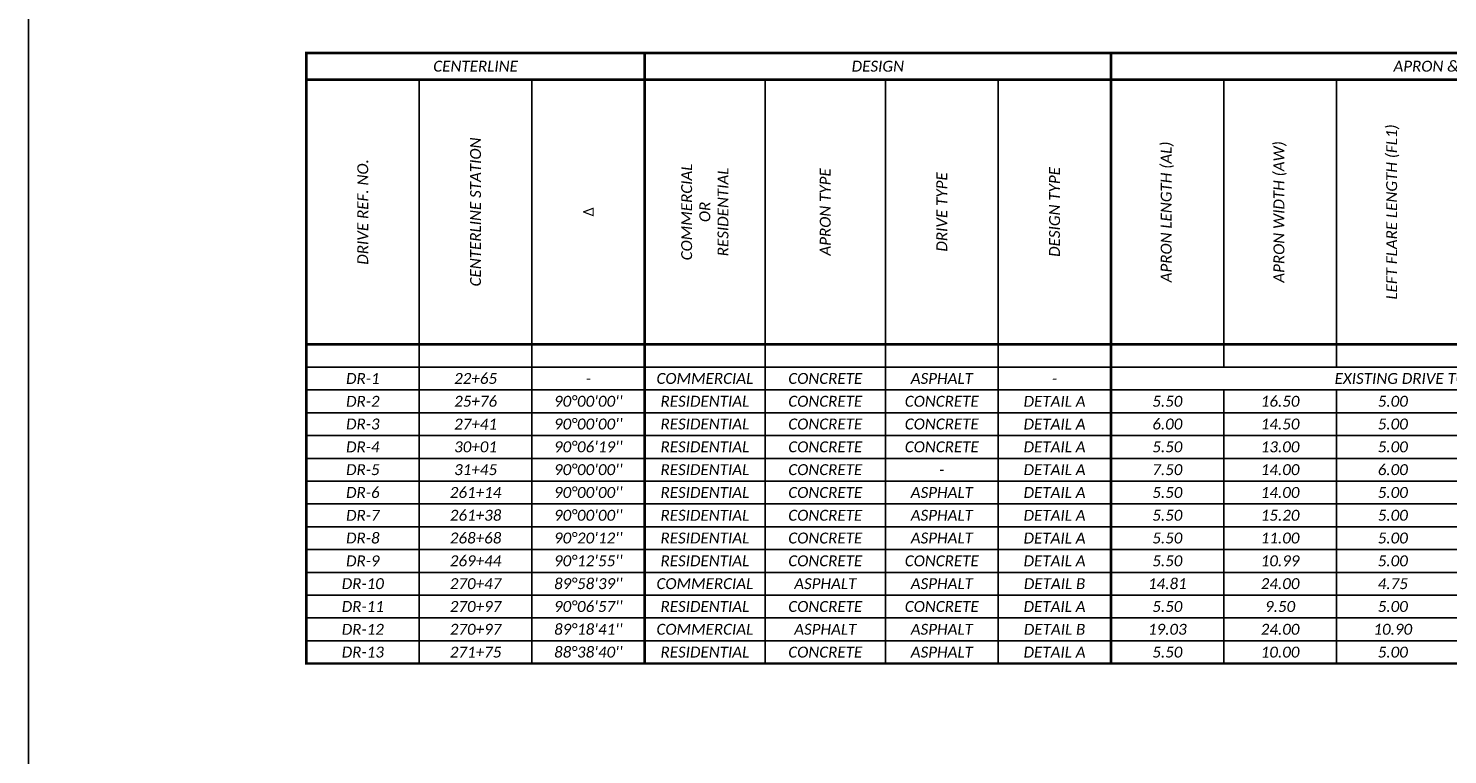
# Model space of a CAD drawing. Header units: feet. Extents: x 18 to 323, y 69 to 368.
# Tile 15 of 16: x 18 to 200, y 162 to 255. Entities that reach past the tile are written whole.
import ezdxf

# ---------------------------------------------------------------- set-up
doc = ezdxf.new("R2010")
doc.units = ezdxf.units.FT
doc.header["$MEASUREMENT"] = 0
for name, color, linetype in [('PV_P_Curb', 120, 'Continuous'), ('SH_Data', 7, 'Continuous'), ('SH_Text', 7, 'Continuous')]:
    doc.layers.add(name, color=color, linetype=linetype)
doc.layers.add('SC_Scratch1', color=7, linetype='Continuous', plot=False)
doc.styles.add('P_Slanted_Normal', font='calibrii.ttf', dxfattribs={"height": 0.14})
doc.styles.add('ROMANS', font='ROMANS.shx', dxfattribs={"height": 2.4})

# ---------------------------------------------------------------- blocks, each defined once
blk = doc.blocks.new('*A1040')
at = {"layer": 'SH_Data', "linetype": 'Continuous', "ltscale": 0.13014, "const_width": 0.0325}
blk.add_lwpolyline([(23.36, 0), (0, 0), (0, -7.841), (23.36, -7.841)], close=True, dxfattribs=at)
for points in [[(4.343, 0), (4.343, -7.841)], [(10.33, 0), (10.33, -7.841)], [(0, -0.342), (23.36, -0.342)], [(0, -3.742), (23.36, -3.742)]]:
    blk.add_lwpolyline(points, dxfattribs=at)
at = {"layer": 'SH_Data', "linetype": 'Continuous', "ltscale": 0.13014}
for points in [[(1.448, -0.342), (1.448, -7.841)], [(2.896, -0.342), (2.896, -7.841)], [(5.889, -0.342), (5.889, -7.841)], [(7.434, -0.342), (7.434, -7.841)], [(8.882, -0.342), (8.882, -7.841)], [(11.778, -0.342), (11.778, -4.034)], [(13.225, -0.342), (13.225, -4.034)], [(0, -4.034), (23.36, -4.034)], [(0, -4.327), (23.36, -4.327)], [(11.778, -4.327), (11.778, -7.841)], [(13.225, -4.327), (13.225, -7.841)], [(0, -4.62), (23.36, -4.62)], [(0, -4.913), (23.36, -4.913)], [(0, -5.206), (23.36, -5.206)], [(0, -5.498), (23.36, -5.498)], [(0, -5.791), (23.36, -5.791)], [(0, -6.084), (23.36, -6.084)], [(0, -6.377), (23.36, -6.377)], [(0, -6.67), (23.36, -6.67)], [(0, -6.962), (23.36, -6.962)], [(0, -7.255), (23.36, -7.255)], [(0, -7.548), (23.36, -7.548)]]:
    blk.add_lwpolyline(points, dxfattribs=at)
at = {"layer": 'SH_Text', "char_height": 0.14, "attachment_point": 5, "style": 'P_Slanted_Normal'}
for s, insert in [('CENTERLINE', (2.172, -0.171)), ('DESIGN', (7.337, -0.171)), ('APRON & FLARE', (14.673, -0.171)), ('22+65', (2.172, -4.181)), ('-', (3.62, -4.181)), ('COMMERCIAL', (5.116, -4.181)), ('CONCRETE', (6.662, -4.181)), ('ASPHALT', (8.158, -4.181)), ('-', (9.606, -4.181)), ('25+76', (2.172, -4.474)), ("90°00'00''", (3.62, -4.474)), ('RESIDENTIAL', (5.116, -4.474)), ('CONCRETE', (6.662, -4.474)), ('CONCRETE', (8.158, -4.474)), ('DETAIL A', (9.606, -4.474)), ('5.50', (11.054, -4.474)), ('16.50 ', (12.502, -4.474)), ('5.00 ', (13.949, -4.474)), ('DR-3', (0.724, -4.766)), ('27+41', (2.172, -4.766)), ("90°00'00''", (3.62, -4.766)), ('RESIDENTIAL', (5.116, -4.766)), ('CONCRETE', (6.662, -4.766)), ('CONCRETE', (8.158, -4.766)), ('DETAIL A', (9.606, -4.766)), ('6.00', (11.054, -4.766)), ('14.50 ', (12.502, -4.766)), ('5.00 ', (13.949, -4.766)), ('30+01', (2.172, -5.059)), ("90°06'19''", (3.62, -5.059)), ('RESIDENTIAL', (5.116, -5.059)), ('CONCRETE', (6.662, -5.059)), ('CONCRETE', (8.158, -5.059)), ('DETAIL A', (9.606, -5.059)), ('5.50', (11.054, -5.059)), ('13.00 ', (12.502, -5.059)), ('5.00 ', (13.949, -5.059)), ('DR-5', (0.724, -5.352)), ('31+45', (2.172, -5.352)), ("90°00'00''", (3.62, -5.352)), ('RESIDENTIAL', (5.116, -5.352)), ('CONCRETE', (6.662, -5.352)), ('DETAIL A', (9.606, -5.352)), ('7.50', (11.054, -5.352)), ('14.00 ', (12.502, -5.352)), ('6.00 ', (13.949, -5.352)), ('-', (8.158, -5.352)), ('261+14', (2.172, -5.645)), ("90°00'00''", (3.62, -5.645)), ('RESIDENTIAL', (5.116, -5.645)), ('CONCRETE', (6.662, -5.645)), ('ASPHALT', (8.158, -5.645)), ('DETAIL A', (9.606, -5.645)), ('5.50', (11.054, -5.645)), ('14.00 ', (12.502, -5.645)), ('5.00 ', (13.949, -5.645)), ('DR-7', (0.724, -5.938)), ('261+38', (2.172, -5.938)), ("90°00'00''", (3.62, -5.938)), ('RESIDENTIAL', (5.116, -5.938)), ('CONCRETE', (6.662, -5.938)), ('ASPHALT', (8.158, -5.938)), ('DETAIL A', (9.606, -5.938)), ('5.50', (11.054, -5.938)), ('15.20 ', (12.502, -5.938)), ('5.00 ', (13.949, -5.938)), ('268+68', (2.172, -6.23)), ("90°20'12''", (3.62, -6.23)), ('RESIDENTIAL', (5.116, -6.23)), ('CONCRETE', (6.662, -6.23)), ('ASPHALT', (8.158, -6.23)), ('DETAIL A', (9.606, -6.23)), ('5.50', (11.054, -6.23)), ('11.00 ', (12.502, -6.23)), ('5.00 ', (13.949, -6.23)), ('DR-9', (0.724, -6.523)), ('269+44', (2.172, -6.523)), ("90°12'55''", (3.62, -6.523)), ('RESIDENTIAL', (5.116, -6.523)), ('CONCRETE', (6.662, -6.523)), ('CONCRETE', (8.158, -6.523)), ('DETAIL A', (9.606, -6.523)), ('5.50', (11.054, -6.523)), ('10.99 ', (12.502, -6.523)), ('5.00 ', (13.949, -6.523)), ('270+47', (2.172, -6.816)), ("89°58'39''", (3.62, -6.816)), ('COMMERCIAL', (5.116, -6.816)), ('ASPHALT', (6.662, -6.816)), ('ASPHALT', (8.158, -6.816)), ('14.81', (11.054, -6.816)), ('24.00 ', (12.502, -6.816)), ('4.75 ', (13.949, -6.816)), ('DR-11', (0.724, -7.109)), ('270+97', (2.172, -7.109)), ("90°06'57''", (3.62, -7.109)), ('RESIDENTIAL', (5.116, -7.109)), ('CONCRETE', (6.662, -7.109)), ('CONCRETE', (8.158, -7.109)), ('5.50', (11.054, -7.109)), ('9.50 ', (12.502, -7.109)), ('5.00 ', (13.949, -7.109)), ('270+97', (2.172, -7.402)), ("89°18'41''", (3.62, -7.402)), ('COMMERCIAL', (5.116, -7.402)), ('ASPHALT', (6.662, -7.402)), ('ASPHALT', (8.158, -7.402)), ('19.03', (11.054, -7.402)), ('24.00 ', (12.502, -7.402)), ('10.90 ', (13.949, -7.402)), ('DR-13', (0.724, -7.695)), ('271+75', (2.172, -7.695)), ("88°38'40''", (3.62, -7.695)), ('RESIDENTIAL', (5.116, -7.695)), ('CONCRETE', (6.662, -7.695)), ('ASPHALT', (8.158, -7.695)), ('5.50', (11.054, -7.695)), ('10.00 ', (12.502, -7.695)), ('5.00 ', (13.949, -7.695))]:
    blk.add_mtext(s, dxfattribs=dict(at, insert=insert))
at = {"layer": 'SH_Text', "char_height": 0.14, "width": 3.39991, "attachment_point": 5, "rotation": 90}
for s, insert, style in [('LEFT FLARE LENGTH (FL1)', (13.949, -2.042), 'P_Slanted_Normal'), ('CENTERLINE STATION', (2.172, -2.042), 'P_Slanted_Normal'), ('APRON LENGTH (AL)', (11.054, -2.042), 'P_Slanted_Normal'), ('APRON WIDTH (AW)', (12.502, -2.042), 'P_Slanted_Normal'), ('DRIVE REF. NO.', (0.724, -2.042), 'P_Slanted_Normal'), ('COMMERCIAL^JOR^JRESIDENTIAL', (5.116, -2.042), 'P_Slanted_Normal'), ('APRON TYPE', (6.662, -2.042), 'P_Slanted_Normal'), ('DRIVE TYPE', (8.158, -2.042), 'P_Slanted_Normal'), ('DESIGN TYPE', (9.606, -2.042), 'P_Slanted_Normal'), ('Δ', (3.62, -2.042), 'ROMANS')]:
    blk.add_mtext(s, dxfattribs=dict(at, insert=insert, style=style))
at = {"layer": 'SH_Text', "char_height": 0.14, "attachment_point": 5, "style": 'P_Slanted_Normal'}
for s, insert, width in [('DR-1', (0.724, -4.181), 1.31767), ('EXISTING DRIVE TO BE REMOVED', (14.673, -4.181), 8.5567), ('DR-2', (0.724, -4.474), 1.31767), ('DR-4', (0.724, -5.059), 1.31767), ('DR-6', (0.724, -5.645), 1.31767), ('DR-8', (0.724, -6.23), 1.31767), ('DR-10', (0.724, -6.816), 1.31767), ('DETAIL B', (9.606, -6.816), 1.31767), ('DETAIL A', (9.606, -7.109), 1.31767), ('DR-12', (0.724, -7.402), 1.31767), ('DETAIL B', (9.606, -7.402), 1.31767), ('DETAIL A', (9.606, -7.695), 1.31767)]:
    blk.add_mtext(s, dxfattribs=dict(at, insert=insert, width=width))

msp = doc.modelspace()

# ---------------------------------------------------------------- linework, layer by layer
at = {"layer": 'SC_Scratch1'}
msp.add_lwpolyline([(18.212, 68.544), (323.212, 68.544), (323.212, 278.544), (18.212, 278.544)], close=True, dxfattribs=at)
at = {"layer": 'SC_Scratch1', "flags": 128}
msp.add_lwpolyline([(18.212, 68.544), (323.212, 68.544), (323.212, 278.544), (18.212, 278.544), (18.212, 68.544)], dxfattribs=at)

# ---------------------------------------------------------------- block references
at = {"layer": 'PV_P_Curb', "xscale": 10, "yscale": 10, "zscale": 10}
msp.add_blockref('*A1040', (53.911, 251.913), dxfattribs=at)

doc.saveas('drawing.dxf')
